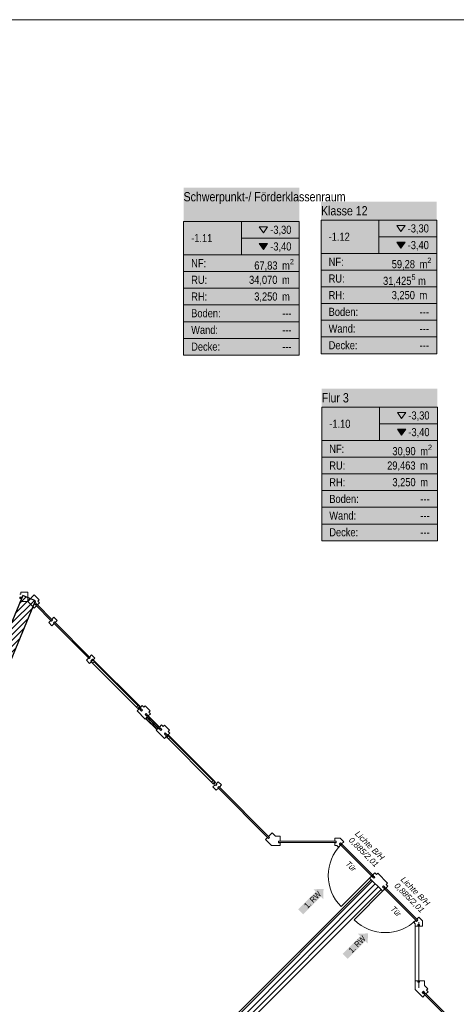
# Model space of a CAD drawing. Header units: metres. Extents: x -80 to 1923, y -189 to 69.
# Tile 24 of 149: x 39 to 49, y 46 to 67. Entities that reach past the tile are written whole.
import ezdxf
from ezdxf.enums import TextEntityAlignment as Align

# ---------------------------------------------------------------- set-up
doc = ezdxf.new("R2010")
doc.units = ezdxf.units.M
doc.header["$MEASUREMENT"] = 0
doc.linetypes.add('Wipeout_Contour', pattern=[1, 0, -1])
for name, color, linetype in [('00 Linien_Kreise_Splines', 7, 'Continuous'), ('10 Fassade', 7, 'Continuous'), ('10 Wand innen', 7, 'Continuous'), ('80 Raum', 7, 'Continuous'), ('97 Brandschutz', 7, 'Continuous'), ('97 Brandschutz Dokumentation', 7, 'Continuous')]:
    doc.layers.add(name, color=color, linetype=linetype)
doc.styles.add('ERSTELLTER_STIL_1', font='ARIALN.TTF')
doc.styles.add('ERSTELLTER_STIL_2', font='ARIALN.TTF')
doc.styles.add('ERSTELLTER_STIL_4', font='arial.ttf')
doc.styles.add('ERSTELLTER_STIL_5', font='ARIALN.TTF')
pattern_1 = [(45, (0, 0), (-0.06363961, 0.06363961), [])]
pattern_2 = [(45, (0, 0), (-0.028284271, 0.028284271), []), (135, (0, 0), (0.028284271, 0.028284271), [])]

# ---------------------------------------------------------------- blocks, each defined once
blk = doc.blocks.new('Schwerpunkt-_ Förderklassenraum_-1.11_1_2', base_point=(24.812, 52.434))
at = {"layer": '80 Raum', "linetype": 'Continuous', "lineweight": 0, "true_color": 0x2a303f}
blk.add_hatch(color=169, dxfattribs=at).paths.add_polyline_path([(42.778, 60.124), (45.278, 60.124), (45.278, 63.737), (42.778, 63.737)])
at = {"layer": '80 Raum', "linetype": 'Continuous', "lineweight": 0, "true_color": 0x000000}
blk.add_hatch(color=18, dxfattribs=at).paths.add_polyline_path([(44.415, 62.529), (44.505, 62.402), (44.595, 62.529)])
at = {"layer": '80 Raum', "color": 7, "linetype": 'Continuous', "lineweight": 13}
for p, q in [((45.278, 63.006), (42.778, 63.006)), ((42.778, 63.006), (42.778, 60.124)), ((42.778, 63.006), (45.278, 63.006)), ((42.778, 62.286), (42.778, 63.006)), ((44.028, 63.006), (44.028, 62.286)), ((45.278, 60.124), (45.278, 63.006)), ((45.278, 63.006), (45.278, 62.286)), ((44.028, 62.646), (45.278, 62.646)), ((45.278, 62.286), (42.778, 62.286)), ((42.778, 62.286), (45.278, 62.286)), ((42.778, 61.925), (42.778, 62.286)), ((45.278, 62.286), (45.278, 61.925)), ((45.278, 61.925), (42.778, 61.925)), ((42.778, 61.925), (45.278, 61.925)), ((42.778, 61.565), (42.778, 61.925)), ((45.278, 61.925), (45.278, 61.565)), ((45.278, 61.565), (42.778, 61.565)), ((42.778, 61.565), (45.278, 61.565)), ((42.778, 61.205), (42.778, 61.565)), ((45.278, 61.565), (45.278, 61.205)), ((45.278, 61.205), (42.778, 61.205)), ((42.778, 61.205), (45.278, 61.205)), ((42.778, 60.844), (42.778, 61.205)), ((45.278, 61.205), (45.278, 60.844)), ((45.278, 60.844), (42.778, 60.844)), ((42.778, 60.844), (45.278, 60.844)), ((42.778, 60.484), (42.778, 60.844)), ((45.278, 60.844), (45.278, 60.484)), ((45.278, 60.484), (42.778, 60.484)), ((42.778, 60.484), (45.278, 60.484)), ((42.778, 60.124), (42.778, 60.484)), ((45.278, 60.484), (45.278, 60.124)), ((42.778, 60.124), (45.278, 60.124)), ((45.278, 60.124), (42.778, 60.124))]:
    blk.add_line(p, q, dxfattribs=at)
at = {"layer": '80 Raum', "color": 7, "linetype": 'Continuous', "lineweight": 13, "flags": 128}
for points in [[(44.415, 62.89), (44.505, 62.762), (44.595, 62.89)], [(44.415, 62.529), (44.505, 62.402), (44.595, 62.529)]]:
    blk.add_lwpolyline(points, close=True, dxfattribs=at)
at = {"layer": '80 Raum', "color": 7, "lineweight": 13, "char_height": 0.175, "attachment_point": 1, "style": 'ERSTELLTER_STIL_2'}
for s, insert in [('\\A1;{\\pql;\\pt0,0.05;\\fArial Narrow|b0|i0|c0|p0;\\W1.000000;-3,30\\fArial Narrow|b0|i0|c0|p0;\\W1.000000;\\A1{\\H.66x;\\S^  ;}\\fArial Narrow|b0|i0|c0|p0;\\W1.000000;\\fArial Narrow|b0|i0|c0|p0;\\W1.000000;\\A1{\\H.66x;\\S^  ;}}', (44.652, 62.916)), ('\\A1;{\\pql;\\pt0,0.05;\\fArial Narrow|b0|i0|c0|p0;\\W1.000000;-3,40\\fArial Narrow|b0|i0|c0|p0;\\W1.000000;\\A1{\\H.66x;\\S^  ;}\\fArial Narrow|b0|i0|c0|p0;\\W1.000000;\\fArial Narrow|b0|i0|c0|p0;\\W1.000000;\\A1{\\H.66x;\\S^  ;}}', (44.652, 62.556)), ('\\A1;{\\pql;\\pt0,0.05;\\fArial Narrow|b0|i0|c0|p0;\\W1.000000;67,83\\fArial Narrow|b0|i0|c0|p0;\\W1.000000;\\A1{\\H.66x;\\S^  ;}\\fArial Narrow|b0|i0|c0|p0;\\W1.000000; m\\fArial Narrow|b0|i0|c0|p0;\\W1.000000;\\A1{\\H.66x;\\S2^  ;}}', (44.307, 62.196)), ('\\A1;{\\pql;\\pt0,0.05;\\fArial Narrow|b0|i0|c0|p0;\\W1.000000;34,070\\fArial Narrow|b0|i0|c0|p0;\\W1.000000;\\A1{\\H.66x;\\S^  ;}\\fArial Narrow|b0|i0|c0|p0;\\W1.000000; m\\fArial Narrow|b0|i0|c0|p0;\\W1.000000;\\A1{\\H.66x;\\S^  ;}}', (44.194, 61.835)), ('\\A1;{\\pql;\\pt0,0.05;\\fArial Narrow|b0|i0|c0|p0;\\W1.000000;3,250\\fArial Narrow|b0|i0|c0|p0;\\W1.000000;\\A1{\\H.66x;\\S^  ;}\\fArial Narrow|b0|i0|c0|p0;\\W1.000000; m\\fArial Narrow|b0|i0|c0|p0;\\W1.000000;\\A1{\\H.66x;\\S^  ;}}', (44.306, 61.475))]:
    blk.add_mtext(s, dxfattribs=dict(at, insert=insert))
at = {"layer": '80 Raum', "color": 7, "lineweight": 13}
for tag, height, style, p in [('ROOM_NAME', 0.2, 'ERSTELLTER_STIL_1', (42.778, 63.642)), ('DUMMY_850', 0.2, 'ERSTELLTER_STIL_1', (45.114, 63.701)), ('ROOM_NUMBER', 0.175, 'ERSTELLTER_STIL_2', (42.943, 62.736)), ('measuredNetAreaCode', 0.175, 'ERSTELLTER_STIL_2', (42.943, 62.195)), ('perimeterCode', 0.175, 'ERSTELLTER_STIL_2', (42.943, 61.835)), ('ceilingHeightCode', 0.175, 'ERSTELLTER_STIL_2', (42.943, 61.474)), ('measuredAreaCode', 0.175, 'ERSTELLTER_STIL_2', (42.943, 61.114)), ('DUMMY_851_0', 0.175, 'ERSTELLTER_STIL_2', (44.911, 61.112)), ('DUMMY_852', 0.175, 'ERSTELLTER_STIL_2', (42.943, 60.754)), ('DUMMY_851_1', 0.175, 'ERSTELLTER_STIL_2', (44.911, 60.752)), ('DUMMY_853', 0.175, 'ERSTELLTER_STIL_2', (42.943, 60.393)), ('DUMMY_851_2', 0.175, 'ERSTELLTER_STIL_2', (44.911, 60.392))]:
    blk.add_attdef(tag, text='', height=height, dxfattribs=dict(at, style=style)).set_placement(p, align=Align.TOP_LEFT)
blk = doc.blocks.new('Klasse 12_-1.12_2_2', base_point=(33.451, 52.035))
at = {"layer": '80 Raum', "linetype": 'Continuous', "lineweight": 0, "true_color": 0x2a303f}
blk.add_hatch(color=169, dxfattribs=at).paths.add_polyline_path([(45.749, 60.153), (48.249, 60.153), (48.249, 63.437), (45.749, 63.437)])
at = {"layer": '80 Raum', "linetype": 'Continuous', "lineweight": 0, "true_color": 0x000000}
blk.add_hatch(color=18, dxfattribs=at).paths.add_polyline_path([(47.386, 62.559), (47.477, 62.432), (47.567, 62.559)])
at = {"layer": '80 Raum', "color": 7, "linetype": 'Continuous', "lineweight": 13}
for p, q in [((48.249, 63.036), (45.749, 63.036)), ((45.749, 63.036), (45.749, 60.153)), ((45.749, 63.036), (48.249, 63.036)), ((45.749, 62.315), (45.749, 63.036)), ((46.999, 63.036), (46.999, 62.315)), ((48.249, 60.153), (48.249, 63.036)), ((48.249, 63.036), (48.249, 62.315)), ((46.999, 62.676), (48.249, 62.676)), ((48.249, 62.315), (45.749, 62.315)), ((45.749, 62.315), (48.249, 62.315)), ((45.749, 61.955), (45.749, 62.315)), ((48.249, 62.315), (48.249, 61.955)), ((48.249, 61.955), (45.749, 61.955)), ((45.749, 61.955), (48.249, 61.955)), ((45.749, 61.595), (45.749, 61.955)), ((48.249, 61.955), (48.249, 61.595)), ((48.249, 61.595), (45.749, 61.595)), ((45.749, 61.595), (48.249, 61.595)), ((45.749, 61.234), (45.749, 61.595)), ((48.249, 61.595), (48.249, 61.234)), ((48.249, 61.234), (45.749, 61.234)), ((45.749, 61.234), (48.249, 61.234)), ((45.749, 60.874), (45.749, 61.234)), ((48.249, 61.234), (48.249, 60.874)), ((48.249, 60.874), (45.749, 60.874)), ((45.749, 60.874), (48.249, 60.874)), ((45.749, 60.514), (45.749, 60.874)), ((48.249, 60.874), (48.249, 60.514)), ((48.249, 60.514), (45.749, 60.514)), ((45.749, 60.514), (48.249, 60.514)), ((45.749, 60.153), (45.749, 60.514)), ((48.249, 60.514), (48.249, 60.153)), ((45.749, 60.153), (48.249, 60.153)), ((48.249, 60.153), (45.749, 60.153))]:
    blk.add_line(p, q, dxfattribs=at)
at = {"layer": '80 Raum', "color": 7, "linetype": 'Continuous', "lineweight": 13, "flags": 128}
for points in [[(47.386, 62.919), (47.477, 62.792), (47.567, 62.919)], [(47.386, 62.559), (47.477, 62.432), (47.567, 62.559)]]:
    blk.add_lwpolyline(points, close=True, dxfattribs=at)
at = {"layer": '80 Raum', "color": 7, "lineweight": 13, "char_height": 0.175, "attachment_point": 1, "style": 'ERSTELLTER_STIL_2'}
for s, insert in [('\\A1;{\\pql;\\pt0,0.05;\\fArial Narrow|b0|i0|c0|p0;\\W1.000000;-3,30\\fArial Narrow|b0|i0|c0|p0;\\W1.000000;\\A1{\\H.66x;\\S^  ;}\\fArial Narrow|b0|i0|c0|p0;\\W1.000000;\\fArial Narrow|b0|i0|c0|p0;\\W1.000000;\\A1{\\H.66x;\\S^  ;}}', (47.623, 62.946)), ('\\A1;{\\pql;\\pt0,0.05;\\fArial Narrow|b0|i0|c0|p0;\\W1.000000;-3,40\\fArial Narrow|b0|i0|c0|p0;\\W1.000000;\\A1{\\H.66x;\\S^  ;}\\fArial Narrow|b0|i0|c0|p0;\\W1.000000;\\fArial Narrow|b0|i0|c0|p0;\\W1.000000;\\A1{\\H.66x;\\S^  ;}}', (47.623, 62.585)), ('\\A1;{\\pql;\\pt0,0.05;\\fArial Narrow|b0|i0|c0|p0;\\W1.000000;59,28\\fArial Narrow|b0|i0|c0|p0;\\W1.000000;\\A1{\\H.66x;\\S^  ;}\\fArial Narrow|b0|i0|c0|p0;\\W1.000000; m\\fArial Narrow|b0|i0|c0|p0;\\W1.000000;\\A1{\\H.66x;\\S2^  ;}}', (47.278, 62.225)), ('\\A1;{\\pql;\\pt0,0.05;\\fArial Narrow|b0|i0|c0|p0;\\W1.000000;31,425\\fArial Narrow|b0|i0|c0|p0;\\W1.000000;\\A1{\\H.66x;\\S5^  ;}\\fArial Narrow|b0|i0|c0|p0;\\W1.000000; m\\fArial Narrow|b0|i0|c0|p0;\\W1.000000;\\A1{\\H.66x;\\S^  ;}}', (47.09, 61.865)), ('\\A1;{\\pql;\\pt0,0.05;\\fArial Narrow|b0|i0|c0|p0;\\W1.000000;3,250\\fArial Narrow|b0|i0|c0|p0;\\W1.000000;\\A1{\\H.66x;\\S^  ;}\\fArial Narrow|b0|i0|c0|p0;\\W1.000000; m\\fArial Narrow|b0|i0|c0|p0;\\W1.000000;\\A1{\\H.66x;\\S^  ;}}', (47.277, 61.505))]:
    blk.add_mtext(s, dxfattribs=dict(at, insert=insert))
at = {"layer": '80 Raum', "color": 7, "lineweight": 13}
for tag, height, style, p in [('DUMMY_850', 0.2, 'ERSTELLTER_STIL_1', (48.085, 63.401)), ('ROOM_NAME', 0.2, 'ERSTELLTER_STIL_1', (45.749, 63.339)), ('ROOM_NUMBER', 0.175, 'ERSTELLTER_STIL_2', (45.914, 62.766)), ('measuredNetAreaCode', 0.175, 'ERSTELLTER_STIL_2', (45.914, 62.224)), ('perimeterCode', 0.175, 'ERSTELLTER_STIL_2', (45.914, 61.864)), ('ceilingHeightCode', 0.175, 'ERSTELLTER_STIL_2', (45.914, 61.504)), ('measuredAreaCode', 0.175, 'ERSTELLTER_STIL_2', (45.914, 61.144)), ('DUMMY_851_0', 0.175, 'ERSTELLTER_STIL_2', (47.882, 61.142)), ('DUMMY_852', 0.175, 'ERSTELLTER_STIL_2', (45.914, 60.783)), ('DUMMY_851_1', 0.175, 'ERSTELLTER_STIL_2', (47.882, 60.781)), ('DUMMY_853', 0.175, 'ERSTELLTER_STIL_2', (45.914, 60.423)), ('DUMMY_851_2', 0.175, 'ERSTELLTER_STIL_2', (47.882, 60.421))]:
    blk.add_attdef(tag, text='', height=height, dxfattribs=dict(at, style=style)).set_placement(p, align=Align.TOP_LEFT)
blk = doc.blocks.new('Flur 3_-1.10_8_2', base_point=(30.803, 43.983))
at = {"layer": '80 Raum', "linetype": 'Continuous', "lineweight": 0, "true_color": 0x2a303f}
blk.add_hatch(color=169, dxfattribs=at).paths.add_polyline_path([(45.764, 56.115), (48.264, 56.115), (48.264, 59.399), (45.764, 59.399)])
at = {"layer": '80 Raum', "linetype": 'Continuous', "lineweight": 0, "true_color": 0x000000}
blk.add_hatch(color=18, dxfattribs=at).paths.add_polyline_path([(47.401, 58.521), (47.491, 58.393), (47.581, 58.521)])
at = {"layer": '80 Raum', "color": 7, "linetype": 'Continuous', "lineweight": 13}
for p, q in [((48.264, 58.997), (45.764, 58.997)), ((45.764, 58.997), (45.764, 56.115)), ((45.764, 58.997), (48.264, 58.997)), ((45.764, 58.277), (45.764, 58.997)), ((47.014, 58.997), (47.014, 58.277)), ((48.264, 56.115), (48.264, 58.997)), ((48.264, 58.997), (48.264, 58.277)), ((47.014, 58.637), (48.264, 58.637)), ((48.264, 58.277), (45.764, 58.277)), ((45.764, 58.277), (48.264, 58.277)), ((45.764, 57.916), (45.764, 58.277)), ((48.264, 58.277), (48.264, 57.916)), ((48.264, 57.916), (45.764, 57.916)), ((45.764, 57.916), (48.264, 57.916)), ((45.764, 57.556), (45.764, 57.916)), ((48.264, 57.916), (48.264, 57.556)), ((48.264, 57.556), (45.764, 57.556)), ((45.764, 57.556), (48.264, 57.556)), ((45.764, 57.196), (45.764, 57.556)), ((48.264, 57.556), (48.264, 57.196)), ((48.264, 57.196), (45.764, 57.196)), ((45.764, 57.196), (48.264, 57.196)), ((45.764, 56.836), (45.764, 57.196)), ((48.264, 57.196), (48.264, 56.836)), ((48.264, 56.836), (45.764, 56.836)), ((45.764, 56.836), (48.264, 56.836)), ((45.764, 56.475), (45.764, 56.836)), ((48.264, 56.836), (48.264, 56.475)), ((48.264, 56.475), (45.764, 56.475)), ((45.764, 56.475), (48.264, 56.475)), ((45.764, 56.115), (45.764, 56.475)), ((48.264, 56.475), (48.264, 56.115)), ((45.764, 56.115), (48.264, 56.115)), ((48.264, 56.115), (45.764, 56.115))]:
    blk.add_line(p, q, dxfattribs=at)
at = {"layer": '80 Raum', "color": 7, "linetype": 'Continuous', "lineweight": 13, "flags": 128}
for points in [[(47.401, 58.881), (47.491, 58.754), (47.581, 58.881)], [(47.401, 58.521), (47.491, 58.393), (47.581, 58.521)]]:
    blk.add_lwpolyline(points, close=True, dxfattribs=at)
at = {"layer": '80 Raum', "color": 7, "lineweight": 13, "char_height": 0.175, "attachment_point": 1, "style": 'ERSTELLTER_STIL_2'}
for s, insert in [('\\A1;{\\pql;\\pt0,0.05;\\fArial Narrow|b0|i0|c0|p0;\\W1.000000;-3,30\\fArial Narrow|b0|i0|c0|p0;\\W1.000000;\\A1{\\H.66x;\\S^  ;}\\fArial Narrow|b0|i0|c0|p0;\\W1.000000;\\fArial Narrow|b0|i0|c0|p0;\\W1.000000;\\A1{\\H.66x;\\S^  ;}}', (47.637, 58.907)), ('\\A1;{\\pql;\\pt0,0.05;\\fArial Narrow|b0|i0|c0|p0;\\W1.000000;-3,40\\fArial Narrow|b0|i0|c0|p0;\\W1.000000;\\A1{\\H.66x;\\S^  ;}\\fArial Narrow|b0|i0|c0|p0;\\W1.000000;\\fArial Narrow|b0|i0|c0|p0;\\W1.000000;\\A1{\\H.66x;\\S^  ;}}', (47.637, 58.547)), ('\\A1;{\\pql;\\pt0,0.05;\\fArial Narrow|b0|i0|c0|p0;\\W1.000000;30,90\\fArial Narrow|b0|i0|c0|p0;\\W1.000000;\\A1{\\H.66x;\\S^  ;}\\fArial Narrow|b0|i0|c0|p0;\\W1.000000; m\\fArial Narrow|b0|i0|c0|p0;\\W1.000000;\\A1{\\H.66x;\\S2^  ;}}', (47.292, 58.187)), ('\\A1;{\\pql;\\pt0,0.05;\\fArial Narrow|b0|i0|c0|p0;\\W1.000000;29,463\\fArial Narrow|b0|i0|c0|p0;\\W1.000000;\\A1{\\H.66x;\\S^  ;}\\fArial Narrow|b0|i0|c0|p0;\\W1.000000; m\\fArial Narrow|b0|i0|c0|p0;\\W1.000000;\\A1{\\H.66x;\\S^  ;}}', (47.179, 57.826)), ('\\A1;{\\pql;\\pt0,0.05;\\fArial Narrow|b0|i0|c0|p0;\\W1.000000;3,250\\fArial Narrow|b0|i0|c0|p0;\\W1.000000;\\A1{\\H.66x;\\S^  ;}\\fArial Narrow|b0|i0|c0|p0;\\W1.000000; m\\fArial Narrow|b0|i0|c0|p0;\\W1.000000;\\A1{\\H.66x;\\S^  ;}}', (47.292, 57.466))]:
    blk.add_mtext(s, dxfattribs=dict(at, insert=insert))
at = {"layer": '80 Raum', "color": 7, "lineweight": 13}
for tag, height, style, p in [('DUMMY_850', 0.2, 'ERSTELLTER_STIL_1', (48.099, 59.363)), ('ROOM_NAME', 0.2, 'ERSTELLTER_STIL_1', (45.764, 59.301)), ('ROOM_NUMBER', 0.175, 'ERSTELLTER_STIL_2', (45.928, 58.727)), ('measuredNetAreaCode', 0.175, 'ERSTELLTER_STIL_2', (45.928, 58.186)), ('perimeterCode', 0.175, 'ERSTELLTER_STIL_2', (45.928, 57.826)), ('ceilingHeightCode', 0.175, 'ERSTELLTER_STIL_2', (45.928, 57.465)), ('measuredAreaCode', 0.175, 'ERSTELLTER_STIL_2', (45.928, 57.105)), ('DUMMY_851_0', 0.175, 'ERSTELLTER_STIL_2', (47.897, 57.103)), ('DUMMY_852', 0.175, 'ERSTELLTER_STIL_2', (45.928, 56.745)), ('DUMMY_851_1', 0.175, 'ERSTELLTER_STIL_2', (47.897, 56.743)), ('DUMMY_853', 0.175, 'ERSTELLTER_STIL_2', (45.928, 56.385)), ('DUMMY_851_2', 0.175, 'ERSTELLTER_STIL_2', (47.897, 56.383))]:
    blk.add_attdef(tag, text='', height=height, dxfattribs=dict(at, style=style)).set_placement(p, align=Align.TOP_LEFT)
blk = doc.blocks.new('Pfeil gerade 27')
at = {"layer": '97 Brandschutz', "linetype": 'Continuous', "lineweight": 18, "true_color": 0x60cd00}
blk.add_hatch(color=72, dxfattribs=at).paths.add_polyline_path([(0.35, 0), (0.188, 0.15), (0.188, 0.075), (-0.35, 0.075), (-0.35, -0.075), (0.188, -0.075), (0.188, -0.15)])

msp = doc.modelspace()

# ---------------------------------------------------------------- hatches: boundary and pattern name
at = {"layer": '10 Fassade', "linetype": 'Continuous', "lineweight": 18}
h = msp.add_hatch(dxfattribs=at)
h.set_pattern_fill('Dämmung_hart_1_0002', color=8, style=0, pattern_type=2)
h.set_pattern_definition(pattern_2)
h.paths.add_polyline_path([(42.228, 52.077), (42.002, 52.303), (41.971, 52.272), (42.197, 52.046)])
h = msp.add_hatch(dxfattribs=at)
h.set_pattern_fill('Dämmung_hart_1_0002', color=8, style=0, pattern_type=2)
h.set_pattern_definition(pattern_2)
h.paths.add_polyline_path([(42.249, 52.089), (42.015, 52.324), (41.998, 52.307), (42.232, 52.073)])
at = {"layer": '10 Fassade', "linetype": 'Continuous', "lineweight": 0, "true_color": 0x000000}
for points in [[(44.614, 49.684), (44.617, 49.687), (44.596, 49.709), (44.593, 49.705)], [(44.833, 49.593), (44.863, 49.593), (44.863, 49.598), (44.833, 49.598)], [(46.077, 49.593), (46.077, 49.598), (46.047, 49.598), (46.047, 49.593)], [(46.148, 49.564), (46.169, 49.542), (46.173, 49.546), (46.152, 49.567)], [(47.816, 47.896), (47.82, 47.899), (47.798, 47.921), (47.795, 47.917)], [(47.845, 47.825), (47.845, 47.795), (47.85, 47.795), (47.85, 47.825)], [(47.845, 46.58), (47.85, 46.58), (47.85, 46.61), (47.845, 46.61)], [(47.936, 46.361), (47.957, 46.34), (47.961, 46.344), (47.94, 46.365)]]:
    msp.add_hatch(color=18, dxfattribs=at).paths.add_polyline_path(points)
at = {"layer": '10 Wand innen', "linetype": 'Continuous', "lineweight": 18, "true_color": 0x1f1f1f}
h = msp.add_hatch(dxfattribs=at)
h.set_pattern_fill('Mauerziegel_0002', color=250, style=0, pattern_type=2)
h.set_pattern_definition(pattern_1)
h.paths.add_polyline_path([(36.371, 47.072), (39.579, 54.816), (39.302, 54.931), (36.094, 47.187)])
h = msp.add_hatch(dxfattribs=at)
h.set_pattern_fill('Mauerziegel_0002', color=250, style=0, pattern_type=2)
h.set_pattern_definition(pattern_1)
h.paths.add_polyline_path([(40.958, 42.493), (47.046, 48.581), (46.834, 48.793), (40.745, 42.705)])

# ---------------------------------------------------------------- linework, layer by layer
at = {"layer": '00 Linien_Kreise_Splines', "color": 30, "linetype": 'Continuous', "lineweight": 18, "true_color": 0xff7300}
msp.add_line((64.262, 67.364), (15.362, 67.364), dxfattribs=at)
at = {"layer": '00 Linien_Kreise_Splines', "color": 7, "linetype": 'Continuous', "lineweight": 13}
for p, q in [((46.855, 48.885), (46.184, 48.214)), ((47.138, 48.602), (46.466, 47.931)), ((47.785, 46.427), (47.785, 47.842)), ((47.865, 46.46), (47.865, 47.875))]:
    msp.add_line(p, q, dxfattribs=at)
for centre, start, end in [((46.855, 48.885), 135, 225), ((47.138, 48.602), 225, 315)]:
    msp.add_arc(centre, 0.949, start, end, dxfattribs=at)
at = {"layer": '10 Fassade', "color": 7, "linetype": 'Continuous', "lineweight": 18}
for p, q in [((39.261, 54.962), (39.236, 54.962)), ((39.261, 55.002), (39.261, 54.962)), ((39.411, 55.002), (39.261, 55.002)), ((39.261, 54.897), (39.261, 54.867)), ((39.281, 54.897), (39.261, 54.897)), ((39.281, 54.867), (39.261, 54.867)), ((39.281, 54.897), (39.281, 54.867)), ((39.411, 55.002), (39.411, 54.802)), ((39.552, 54.943), (39.411, 54.802)), ((39.552, 54.943), (39.658, 54.837)), ((39.261, 54.802), (39.236, 54.802)), ((39.411, 54.802), (39.261, 54.802)), ((39.411, 54.802), (39.517, 54.696)), ((39.517, 54.696), (39.552, 54.66)), ((39.57, 54.777), (39.549, 54.756)), ((39.549, 54.756), (39.563, 54.742)), ((39.598, 54.706), (39.552, 54.66)), ((39.563, 54.742), (39.577, 54.728)), ((39.57, 54.777), (39.584, 54.763)), ((39.598, 54.749), (39.577, 54.728)), ((39.584, 54.763), (39.598, 54.749)), ((39.605, 54.742), (39.584, 54.721)), ((39.584, 54.721), (39.598, 54.706)), ((39.605, 54.742), (39.619, 54.728)), ((39.665, 54.774), (39.619, 54.728)), ((39.658, 54.837), (39.63, 54.809)), ((39.63, 54.809), (39.665, 54.774)), ((39.977, 54.462), (39.931, 54.417)), ((39.977, 54.462), (40.047, 54.392)), ((39.909, 54.395), (39.863, 54.349)), ((39.863, 54.349), (39.934, 54.279)), ((39.909, 54.395), (39.924, 54.381)), ((39.945, 54.402), (39.924, 54.381)), ((39.931, 54.417), (39.945, 54.402)), ((39.98, 54.325), (39.934, 54.279)), ((39.987, 54.36), (39.966, 54.339)), ((39.966, 54.339), (39.98, 54.325)), ((39.987, 54.36), (40.001, 54.346)), ((40.047, 54.392), (40.001, 54.346)), ((41.949, 52.547), (42.055, 52.441)), ((41.808, 52.405), (41.914, 52.299)), ((41.914, 52.299), (41.949, 52.264)), ((41.967, 52.381), (41.945, 52.359)), ((41.945, 52.359), (41.96, 52.345)), ((41.995, 52.31), (41.949, 52.264)), ((41.96, 52.345), (41.974, 52.331)), ((41.967, 52.381), (41.981, 52.366)), ((41.971, 52.272), (42.002, 52.303)), ((41.995, 52.352), (41.974, 52.331)), ((41.981, 52.366), (41.995, 52.352)), ((42.002, 52.345), (41.981, 52.324)), ((41.981, 52.324), (41.995, 52.31)), ((42.002, 52.345), (42.016, 52.331)), ((42.249, 52.089), (42.015, 52.324)), ((42.015, 52.324), (42.249, 52.089)), ((42.062, 52.377), (42.016, 52.331)), ((42.019, 52.328), (42.253, 52.094)), ((42.055, 52.441), (42.027, 52.412)), ((42.027, 52.412), (42.062, 52.377)), ((42.197, 52.046), (41.971, 52.272)), ((42.302, 52.137), (42.257, 52.091)), ((42.257, 52.091), (42.271, 52.076)), ((42.302, 52.137), (42.338, 52.101)), ((42.366, 52.13), (42.338, 52.101)), ((42.366, 52.13), (42.472, 52.023)), ((42.235, 52.069), (42.189, 52.023)), ((42.189, 52.023), (42.225, 51.988)), ((42.228, 52.077), (42.197, 52.046)), ((42.225, 51.988), (42.331, 51.882)), ((42.235, 52.069), (42.249, 52.055)), ((42.271, 52.076), (42.249, 52.055)), ((42.278, 52.069), (42.257, 52.048)), ((42.257, 52.048), (42.271, 52.034)), ((42.271, 52.034), (42.285, 52.02)), ((42.278, 52.069), (42.292, 52.055)), ((42.306, 52.041), (42.285, 52.02)), ((42.292, 52.055), (42.306, 52.041)), ((43.598, 50.841), (43.552, 50.795)), ((43.531, 50.774), (43.485, 50.728)), ((43.516, 50.788), (43.531, 50.774)), ((43.538, 50.809), (43.552, 50.795)), ((44.692, 49.804), (44.617, 49.73)), ((44.692, 49.804), (44.763, 49.733)), ((44.55, 49.663), (44.68, 49.533)), ((44.593, 49.705), (44.614, 49.684)), ((44.596, 49.709), (44.617, 49.687)), ((44.617, 49.687), (44.614, 49.684)), ((44.617, 49.73), (44.639, 49.709)), ((44.639, 49.709), (44.617, 49.687)), ((44.863, 49.733), (44.763, 49.733)), ((44.833, 49.628), (44.833, 49.598)), ((44.863, 49.628), (44.833, 49.628)), ((44.833, 49.598), (44.833, 49.593)), ((44.863, 49.598), (44.833, 49.598)), ((44.863, 49.593), (44.833, 49.593)), ((44.863, 49.733), (44.863, 49.628)), ((46.047, 49.693), (46.047, 49.628)), ((46.16, 49.693), (46.047, 49.693)), ((46.077, 49.628), (46.047, 49.628)), ((46.077, 49.598), (46.047, 49.598)), ((46.077, 49.593), (46.047, 49.593)), ((46.077, 49.628), (46.077, 49.598)), ((46.077, 49.598), (46.077, 49.593)), ((46.152, 49.567), (46.148, 49.564)), ((46.148, 49.564), (46.169, 49.542)), ((46.173, 49.588), (46.152, 49.567)), ((46.152, 49.567), (46.173, 49.546)), ((46.16, 49.693), (46.24, 49.613)), ((46.173, 49.588), (46.194, 49.567)), ((46.24, 49.613), (46.194, 49.567)), ((44.863, 49.533), (44.68, 49.533)), ((46.094, 49.533), (46.047, 49.533)), ((46.094, 49.533), (46.127, 49.5)), ((46.911, 48.942), (46.865, 48.896)), ((46.911, 48.942), (46.947, 48.907)), ((46.975, 48.935), (46.947, 48.907)), ((46.975, 48.935), (47.187, 48.723)), ((46.844, 48.875), (46.798, 48.829)), ((46.798, 48.829), (46.834, 48.793)), ((46.834, 48.793), (47.046, 48.581)), ((46.844, 48.875), (46.858, 48.861)), ((46.88, 48.882), (46.858, 48.861)), ((46.865, 48.896), (46.88, 48.882)), ((46.887, 48.875), (46.865, 48.853)), ((46.865, 48.853), (46.88, 48.839)), ((46.88, 48.839), (46.894, 48.825)), ((46.887, 48.875), (46.901, 48.861)), ((46.915, 48.846), (46.894, 48.825)), ((46.901, 48.861), (46.915, 48.846)), ((47.187, 48.723), (47.159, 48.694)), ((47.159, 48.694), (47.194, 48.659)), ((47.046, 48.581), (47.081, 48.546)), ((47.099, 48.663), (47.078, 48.641)), ((47.078, 48.641), (47.092, 48.627)), ((47.127, 48.592), (47.081, 48.546)), ((47.092, 48.627), (47.106, 48.613)), ((47.099, 48.663), (47.113, 48.648)), ((47.127, 48.634), (47.106, 48.613)), ((47.113, 48.648), (47.127, 48.634)), ((47.134, 48.627), (47.113, 48.606)), ((47.113, 48.606), (47.127, 48.592)), ((47.134, 48.627), (47.148, 48.613)), ((47.194, 48.659), (47.148, 48.613)), ((47.752, 47.875), (47.785, 47.842)), ((47.785, 47.842), (47.785, 47.795)), ((47.795, 47.917), (47.816, 47.896)), ((47.798, 47.921), (47.82, 47.899)), ((47.82, 47.899), (47.816, 47.896)), ((47.865, 47.988), (47.82, 47.942)), ((47.82, 47.942), (47.841, 47.921)), ((47.841, 47.921), (47.82, 47.899)), ((47.865, 47.988), (47.945, 47.908)), ((47.945, 47.908), (47.945, 47.795)), ((47.845, 47.825), (47.845, 47.795)), ((47.85, 47.825), (47.845, 47.825)), ((47.85, 47.825), (47.85, 47.795)), ((47.88, 47.825), (47.85, 47.825)), ((47.88, 47.825), (47.88, 47.795)), ((47.945, 47.795), (47.88, 47.795)), ((47.785, 46.61), (47.785, 46.427)), ((47.845, 46.61), (47.845, 46.58)), ((47.85, 46.58), (47.845, 46.58)), ((47.85, 46.61), (47.85, 46.58)), ((47.88, 46.58), (47.85, 46.58)), ((47.88, 46.61), (47.88, 46.58)), ((47.985, 46.61), (47.88, 46.61)), ((47.985, 46.61), (47.985, 46.51)), ((47.785, 46.427), (47.915, 46.298)), ((47.94, 46.365), (47.936, 46.361)), ((47.936, 46.361), (47.957, 46.34)), ((47.961, 46.386), (47.94, 46.365)), ((47.94, 46.365), (47.961, 46.344)), ((47.961, 46.386), (47.982, 46.365)), ((47.996, 46.351), (47.975, 46.33)), ((47.982, 46.365), (47.996, 46.351)), ((47.985, 46.51), (48.056, 46.439)), ((48.063, 46.376), (48.018, 46.33)), ((48.056, 46.439), (48.028, 46.411)), ((48.028, 46.411), (48.063, 46.376)), ((47.915, 46.298), (47.95, 46.262)), ((47.996, 46.308), (47.95, 46.262)), ((47.961, 46.344), (47.957, 46.34)), ((47.961, 46.344), (47.975, 46.33)), ((48.003, 46.344), (47.982, 46.323)), ((47.982, 46.323), (47.996, 46.308)), ((48.003, 46.344), (48.018, 46.33))]:
    msp.add_line(p, q, dxfattribs=at)
at = {"layer": '10 Fassade', "color": 7, "linetype": 'Continuous', "lineweight": 18, "flags": 128}
for points in [[(39.281, 54.897), (39.281, 54.867), (39.241, 54.867), (39.241, 54.897)], [(39.945, 54.402), (39.924, 54.381), (39.584, 54.721), (39.605, 54.742)], [(41.995, 52.352), (41.974, 52.331), (41.945, 52.359), (41.967, 52.381)], [(42.232, 52.073), (42.228, 52.068), (42.197, 52.037), (41.963, 52.271), (41.994, 52.303), (41.998, 52.307), (42.002, 52.303), (41.971, 52.272), (42.197, 52.046), (42.228, 52.077)], [(42.306, 52.041), (42.285, 52.02), (42.257, 52.048), (42.278, 52.069)], [(42.412, 51.935), (42.391, 51.914), (42.363, 51.942), (42.384, 51.963)], [(44.639, 49.709), (44.617, 49.687), (43.516, 50.788), (43.538, 50.809)], [(46.077, 49.628), (46.077, 49.598), (44.833, 49.598), (44.833, 49.628)], [(46.88, 48.882), (46.858, 48.861), (46.152, 49.567), (46.173, 49.588)], [(46.915, 48.846), (46.894, 48.825), (46.865, 48.853), (46.887, 48.875)], [(47.127, 48.634), (47.106, 48.613), (47.078, 48.641), (47.099, 48.663)], [(47.841, 47.921), (47.82, 47.899), (47.113, 48.606), (47.134, 48.627)], [(47.996, 46.351), (47.975, 46.33), (47.94, 46.365), (47.961, 46.386)], [(48.46, 45.887), (48.439, 45.866), (47.982, 46.323), (48.003, 46.344)]]:
    msp.add_lwpolyline(points, close=True, dxfattribs=at)
for points in [[(44.596, 49.709), (44.593, 49.705), (44.55, 49.663)], [(44.863, 49.598), (44.863, 49.593), (44.863, 49.533)], [(46.047, 49.598), (46.047, 49.593), (46.047, 49.533)], [(46.173, 49.546), (46.169, 49.542), (46.127, 49.5)], [(47.798, 47.921), (47.795, 47.917), (47.752, 47.875)], [(47.85, 47.795), (47.845, 47.795), (47.785, 47.795)], [(47.85, 46.61), (47.845, 46.61), (47.785, 46.61)]]:
    msp.add_lwpolyline(points, dxfattribs=at)
at = {"layer": '10 Wand innen', "color": 7, "linetype": 'Continuous', "lineweight": 25, "flags": 128}
for points in [[(39.302, 54.931), (36.094, 47.187)], [(39.579, 54.816), (39.302, 54.931)], [(36.371, 47.072), (39.579, 54.816)], [(46.834, 48.793), (40.745, 42.705)], [(47.046, 48.581), (46.834, 48.793)], [(40.958, 42.493), (47.046, 48.581)]]:
    msp.add_lwpolyline(points, dxfattribs=at)

# ---------------------------------------------------------------- block references
at = {"layer": '80 Raum', "color": 7, "linetype": 'Continuous', "lineweight": 13}
ref = msp.add_blockref('Schwerpunkt-_ Förderklassenraum_-1.11_1_2', (24.812, 52.434), dxfattribs=at)
ref.add_attrib('ROOM_NAME', 'Schwerpunkt-/ Förderklassenraum', dxfattribs={"color": 7, "lineweight": 13, "height": 0.2, "style": 'ERSTELLTER_STIL_1'}).set_placement((42.778, 63.642), align=Align.TOP_LEFT)
ref.add_attrib('ROOM_NUMBER', '-1.11', dxfattribs={"color": 7, "lineweight": 13, "height": 0.175, "style": 'ERSTELLTER_STIL_2'}).set_placement((42.943, 62.736), align=Align.TOP_LEFT)
ref.add_attrib('measuredAreaCode', 'Boden: ', dxfattribs={"color": 7, "lineweight": 13, "height": 0.175, "style": 'ERSTELLTER_STIL_2'}).set_placement((42.943, 61.114), align=Align.TOP_LEFT)
ref.add_attrib('measuredNetAreaCode', 'NF: ', dxfattribs={"color": 7, "lineweight": 13, "height": 0.175, "style": 'ERSTELLTER_STIL_2'}).set_placement((42.943, 62.195), align=Align.TOP_LEFT)
ref.add_attrib('perimeterCode', 'RU: ', dxfattribs={"color": 7, "lineweight": 13, "height": 0.175, "style": 'ERSTELLTER_STIL_2'}).set_placement((42.943, 61.835), align=Align.TOP_LEFT)
ref.add_attrib('ceilingHeightCode', 'RH: ', dxfattribs={"color": 7, "lineweight": 13, "height": 0.175, "style": 'ERSTELLTER_STIL_2'}).set_placement((42.943, 61.474), align=Align.TOP_LEFT)
ref.add_attrib('DUMMY_851', '---', dxfattribs={"color": 7, "lineweight": 13, "height": 0.175, "style": 'ERSTELLTER_STIL_2'}).set_placement((44.911, 61.112), align=Align.TOP_LEFT)
ref.add_attrib('DUMMY_851_1', '---', dxfattribs={"color": 7, "lineweight": 13, "height": 0.175, "style": 'ERSTELLTER_STIL_2'}).set_placement((44.911, 60.752), align=Align.TOP_LEFT)
ref.add_attrib('DUMMY_851_2', '---', dxfattribs={"color": 7, "lineweight": 13, "height": 0.175, "style": 'ERSTELLTER_STIL_2'}).set_placement((44.911, 60.392), align=Align.TOP_LEFT)
ref.add_attrib('DUMMY_852', 'Wand: ', dxfattribs={"color": 7, "lineweight": 13, "height": 0.175, "style": 'ERSTELLTER_STIL_2'}).set_placement((42.943, 60.754), align=Align.TOP_LEFT)
ref.add_attrib('DUMMY_853', 'Decke: ', dxfattribs={"color": 7, "lineweight": 13, "height": 0.175, "style": 'ERSTELLTER_STIL_2'}).set_placement((42.943, 60.393), align=Align.TOP_LEFT)
ref = msp.add_blockref('Klasse 12_-1.12_2_2', (33.451, 52.035), dxfattribs=at)
ref.add_attrib('ROOM_NAME', 'Klasse 12', dxfattribs={"color": 7, "lineweight": 13, "height": 0.2, "style": 'ERSTELLTER_STIL_1'}).set_placement((45.749, 63.339), align=Align.TOP_LEFT)
ref.add_attrib('ROOM_NUMBER', '-1.12', dxfattribs={"color": 7, "lineweight": 13, "height": 0.175, "style": 'ERSTELLTER_STIL_2'}).set_placement((45.914, 62.766), align=Align.TOP_LEFT)
ref.add_attrib('measuredAreaCode', 'Boden: ', dxfattribs={"color": 7, "lineweight": 13, "height": 0.175, "style": 'ERSTELLTER_STIL_2'}).set_placement((45.914, 61.144), align=Align.TOP_LEFT)
ref.add_attrib('measuredNetAreaCode', 'NF: ', dxfattribs={"color": 7, "lineweight": 13, "height": 0.175, "style": 'ERSTELLTER_STIL_2'}).set_placement((45.914, 62.224), align=Align.TOP_LEFT)
ref.add_attrib('perimeterCode', 'RU: ', dxfattribs={"color": 7, "lineweight": 13, "height": 0.175, "style": 'ERSTELLTER_STIL_2'}).set_placement((45.914, 61.864), align=Align.TOP_LEFT)
ref.add_attrib('ceilingHeightCode', 'RH: ', dxfattribs={"color": 7, "lineweight": 13, "height": 0.175, "style": 'ERSTELLTER_STIL_2'}).set_placement((45.914, 61.504), align=Align.TOP_LEFT)
ref.add_attrib('DUMMY_851', '---', dxfattribs={"color": 7, "lineweight": 13, "height": 0.175, "style": 'ERSTELLTER_STIL_2'}).set_placement((47.882, 61.142), align=Align.TOP_LEFT)
ref.add_attrib('DUMMY_851_1', '---', dxfattribs={"color": 7, "lineweight": 13, "height": 0.175, "style": 'ERSTELLTER_STIL_2'}).set_placement((47.882, 60.781), align=Align.TOP_LEFT)
ref.add_attrib('DUMMY_851_2', '---', dxfattribs={"color": 7, "lineweight": 13, "height": 0.175, "style": 'ERSTELLTER_STIL_2'}).set_placement((47.882, 60.421), align=Align.TOP_LEFT)
ref.add_attrib('DUMMY_852', 'Wand: ', dxfattribs={"color": 7, "lineweight": 13, "height": 0.175, "style": 'ERSTELLTER_STIL_2'}).set_placement((45.914, 60.783), align=Align.TOP_LEFT)
ref.add_attrib('DUMMY_853', 'Decke: ', dxfattribs={"color": 7, "lineweight": 13, "height": 0.175, "style": 'ERSTELLTER_STIL_2'}).set_placement((45.914, 60.423), align=Align.TOP_LEFT)
ref = msp.add_blockref('Flur 3_-1.10_8_2', (30.803, 43.983), dxfattribs=at)
ref.add_attrib('ROOM_NAME', 'Flur 3', dxfattribs={"color": 7, "lineweight": 13, "height": 0.2, "style": 'ERSTELLTER_STIL_1'}).set_placement((45.764, 59.301), align=Align.TOP_LEFT)
ref.add_attrib('ROOM_NUMBER', '-1.10', dxfattribs={"color": 7, "lineweight": 13, "height": 0.175, "style": 'ERSTELLTER_STIL_2'}).set_placement((45.928, 58.727), align=Align.TOP_LEFT)
ref.add_attrib('measuredAreaCode', 'Boden: ', dxfattribs={"color": 7, "lineweight": 13, "height": 0.175, "style": 'ERSTELLTER_STIL_2'}).set_placement((45.928, 57.105), align=Align.TOP_LEFT)
ref.add_attrib('measuredNetAreaCode', 'NF: ', dxfattribs={"color": 7, "lineweight": 13, "height": 0.175, "style": 'ERSTELLTER_STIL_2'}).set_placement((45.928, 58.186), align=Align.TOP_LEFT)
ref.add_attrib('perimeterCode', 'RU: ', dxfattribs={"color": 7, "lineweight": 13, "height": 0.175, "style": 'ERSTELLTER_STIL_2'}).set_placement((45.928, 57.826), align=Align.TOP_LEFT)
ref.add_attrib('ceilingHeightCode', 'RH: ', dxfattribs={"color": 7, "lineweight": 13, "height": 0.175, "style": 'ERSTELLTER_STIL_2'}).set_placement((45.928, 57.465), align=Align.TOP_LEFT)
ref.add_attrib('DUMMY_851', '---', dxfattribs={"color": 7, "lineweight": 13, "height": 0.175, "style": 'ERSTELLTER_STIL_2'}).set_placement((47.897, 57.103), align=Align.TOP_LEFT)
ref.add_attrib('DUMMY_851_1', '---', dxfattribs={"color": 7, "lineweight": 13, "height": 0.175, "style": 'ERSTELLTER_STIL_2'}).set_placement((47.897, 56.743), align=Align.TOP_LEFT)
ref.add_attrib('DUMMY_851_2', '---', dxfattribs={"color": 7, "lineweight": 13, "height": 0.175, "style": 'ERSTELLTER_STIL_2'}).set_placement((47.897, 56.383), align=Align.TOP_LEFT)
ref.add_attrib('DUMMY_852', 'Wand: ', dxfattribs={"color": 7, "lineweight": 13, "height": 0.175, "style": 'ERSTELLTER_STIL_2'}).set_placement((45.928, 56.745), align=Align.TOP_LEFT)
ref.add_attrib('DUMMY_853', 'Decke: ', dxfattribs={"color": 7, "lineweight": 13, "height": 0.175, "style": 'ERSTELLTER_STIL_2'}).set_placement((45.928, 56.385), align=Align.TOP_LEFT)
at = {"layer": '97 Brandschutz', "color": 7, "linetype": 'Continuous', "lineweight": 18, "xscale": -1, "rotation": 225.1103438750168}
for p in [(45.557, 48.349), (46.518, 47.388)]:
    msp.add_blockref('Pfeil gerade 27', p, dxfattribs=at)

# ---------------------------------------------------------------- texts
at = {"layer": '97 Brandschutz', "color": 7, "linetype": 'Continuous', "lineweight": 13, "char_height": 0.125, "attachment_point": 1, "rotation": 45.1103, "style": 'ERSTELLTER_STIL_2'}
for insert in [(45.37, 48.252), (46.331, 47.291)]:
    msp.add_mtext('\\A1;{\\pql;\\fArial Narrow|b0|i0|c0|p0;\\W1.000000;1. RW}', dxfattribs=dict(at, insert=insert))
at = {"layer": '97 Brandschutz Dokumentation', "color": 7, "linetype": 'Continuous', "lineweight": 13, "char_height": 0.125, "attachment_point": 1, "rotation": 315, "line_spacing_factor": 0.923581, "style": 'ERSTELLTER_STIL_4'}
for insert in [(46.562, 49.863), (47.549, 48.876)]:
    msp.add_mtext('\\A1;{\\pql;\\fArial|b0|i1|c0|p0;\\W1.000000;Lichte B/H\\P\\pql;\\fArial|b0|i1|c0|p0;\\W1.000000;0,885/2,\\fArial|b0|i1|c0|p0;\\W1.000000;01}', dxfattribs=dict(at, insert=insert))
at = {"layer": '97 Brandschutz Dokumentation', "color": 7, "linetype": 'Continuous', "lineweight": 13, "char_height": 0.125, "attachment_point": 1, "rotation": 315, "style": 'ERSTELLTER_STIL_5'}
for insert in [(46.359, 49.213), (47.332, 48.24)]:
    msp.add_mtext('\\A1;{\\pql;\\fArial Narrow|b0|i1|c0|p0;\\W1.000000;Tür}', dxfattribs=dict(at, insert=insert))

# ---------------------------------------------------------------- wipeouts: each hides what was drawn before it
at = {"color": 254, "linetype": 'Wipeout_Contour', "lineweight": 0, "ltscale": 268.844613}
msp.add_wipeout([(41.798, 52.563), (40.852, 53.509), (40.813, 53.47), (41.759, 52.524)], dxfattribs=at).dxf.layer = '10 Fassade'

# ---------------------------------------------------------------- next in the draw order: linework, layer by layer
at = {"layer": '10 Fassade', "color": 7, "linetype": 'Continuous', "lineweight": 18}
for p, q in [((40.723, 53.582), (40.677, 53.536)), ((41.772, 52.441), (41.808, 52.405))]:
    msp.add_line(p, q, dxfattribs=at)

# ---------------------------------------------------------------- next in the draw order: wipeouts: each hides what was drawn before it
at = {"color": 254, "linetype": 'Wipeout_Contour', "lineweight": 0, "ltscale": 268.965439}
msp.add_wipeout([(40.842, 53.526), (40.839, 53.523), (41.812, 52.549), (41.816, 52.553)], dxfattribs=at).dxf.layer = '10 Fassade'
at = {"color": 254, "linetype": 'Wipeout_Contour', "lineweight": 0, "ltscale": 267.864445}
msp.add_wipeout([(43.423, 50.938), (42.488, 51.873), (42.45, 51.834), (43.384, 50.9)], dxfattribs=at).dxf.layer = '10 Fassade'

# ---------------------------------------------------------------- next in the draw order: linework, layer by layer
at = {"layer": '10 Fassade', "color": 7, "linetype": 'Continuous', "lineweight": 18}
for p, q in [((40.723, 53.582), (40.737, 53.568)), ((40.758, 53.589), (40.737, 53.568)), ((40.79, 53.649), (40.744, 53.603)), ((40.744, 53.603), (40.758, 53.589)), ((40.79, 53.649), (40.86, 53.579)), ((40.86, 53.579), (40.815, 53.533)), ((40.677, 53.536), (40.747, 53.465)), ((40.793, 53.511), (40.747, 53.465)), ((40.8, 53.547), (40.779, 53.526)), ((40.779, 53.526), (40.793, 53.511)), ((40.8, 53.547), (40.815, 53.533)), ((41.759, 52.524), (40.813, 53.47)), ((41.791, 52.556), (40.845, 53.502)), ((40.852, 53.509), (41.798, 52.563)), ((41.885, 52.554), (41.839, 52.508)), ((41.885, 52.554), (41.921, 52.518)), ((41.949, 52.547), (41.921, 52.518)), ((41.818, 52.487), (41.772, 52.441)), ((41.818, 52.487), (41.832, 52.472)), ((41.853, 52.494), (41.832, 52.472)), ((41.839, 52.508), (41.853, 52.494)), ((41.861, 52.487), (41.839, 52.465)), ((41.839, 52.465), (41.853, 52.451)), ((41.853, 52.451), (41.868, 52.437)), ((41.861, 52.487), (41.875, 52.472)), ((41.889, 52.458), (41.868, 52.437)), ((41.875, 52.472), (41.889, 52.458)), ((42.331, 51.882), (42.366, 51.847)), ((43.414, 50.799), (43.485, 50.728)), ((43.538, 50.809), (43.516, 50.788))]:
    msp.add_line(p, q, dxfattribs=at)
at = {"layer": '10 Fassade', "color": 7, "linetype": 'Continuous', "lineweight": 18, "flags": 128}
for points in [[(40.758, 53.589), (40.737, 53.568), (39.966, 54.339), (39.987, 54.36)], [(40.811, 53.557), (40.842, 53.526), (40.839, 53.523), (40.821, 53.54), (40.786, 53.505), (40.772, 53.519)], [(40.821, 53.54), (40.852, 53.509), (40.813, 53.47), (40.782, 53.501)], [(40.842, 53.526), (41.816, 52.553), (41.812, 52.549), (40.839, 53.523)], [(41.791, 52.493), (41.759, 52.524), (41.798, 52.563), (41.829, 52.532)], [(41.808, 52.483), (41.794, 52.496), (41.829, 52.532), (41.812, 52.549), (41.816, 52.553), (41.847, 52.522)], [(41.889, 52.458), (41.868, 52.437), (41.839, 52.465), (41.861, 52.487)]]:
    msp.add_lwpolyline(points, close=True, dxfattribs=at)

# ---------------------------------------------------------------- next in the draw order: wipeouts: each hides what was drawn before it
at = {"color": 254, "linetype": 'Wipeout_Contour', "lineweight": 0, "ltscale": 267.985716}
msp.add_wipeout([(42.478, 51.89), (42.475, 51.887), (43.437, 50.925), (43.44, 50.928)], dxfattribs=at).dxf.layer = '10 Fassade'

# ---------------------------------------------------------------- next in the draw order: linework, layer by layer
at = {"layer": '10 Fassade', "color": 7, "linetype": 'Continuous', "lineweight": 18}
for p, q in [((42.384, 51.963), (42.363, 51.942)), ((42.363, 51.942), (42.377, 51.928)), ((42.412, 51.893), (42.366, 51.847)), ((42.377, 51.928), (42.391, 51.914)), ((42.384, 51.963), (42.398, 51.949)), ((42.412, 51.935), (42.391, 51.914)), ((42.398, 51.949), (42.412, 51.935)), ((42.419, 51.928), (42.398, 51.907)), ((42.398, 51.907), (42.412, 51.893)), ((42.419, 51.928), (42.433, 51.914)), ((42.479, 51.96), (42.433, 51.914)), ((42.472, 52.023), (42.444, 51.995)), ((42.444, 51.995), (42.479, 51.96)), ((43.384, 50.9), (42.45, 51.834)), ((43.416, 50.931), (42.481, 51.866)), ((42.488, 51.873), (43.423, 50.938)), ((43.46, 50.845), (43.414, 50.799)), ((43.46, 50.845), (43.474, 50.831)), ((43.495, 50.852), (43.474, 50.831)), ((43.527, 50.912), (43.481, 50.866)), ((43.481, 50.866), (43.495, 50.852)), ((43.527, 50.912), (43.598, 50.841))]:
    msp.add_line(p, q, dxfattribs=at)
at = {"layer": '10 Fassade', "color": 7, "linetype": 'Continuous', "lineweight": 18, "flags": 128}
for points in [[(42.447, 51.921), (42.478, 51.89), (42.475, 51.887), (42.457, 51.904), (42.422, 51.869), (42.408, 51.882)], [(42.457, 51.904), (42.488, 51.873), (42.45, 51.834), (42.418, 51.865)], [(42.478, 51.89), (43.44, 50.928), (43.437, 50.925), (42.475, 51.887)], [(43.415, 50.868), (43.384, 50.9), (43.423, 50.938), (43.454, 50.907)], [(43.432, 50.858), (43.419, 50.872), (43.454, 50.907), (43.437, 50.925), (43.44, 50.928), (43.471, 50.897)]]:
    msp.add_lwpolyline(points, close=True, dxfattribs=at)

doc.saveas('drawing.dxf')
